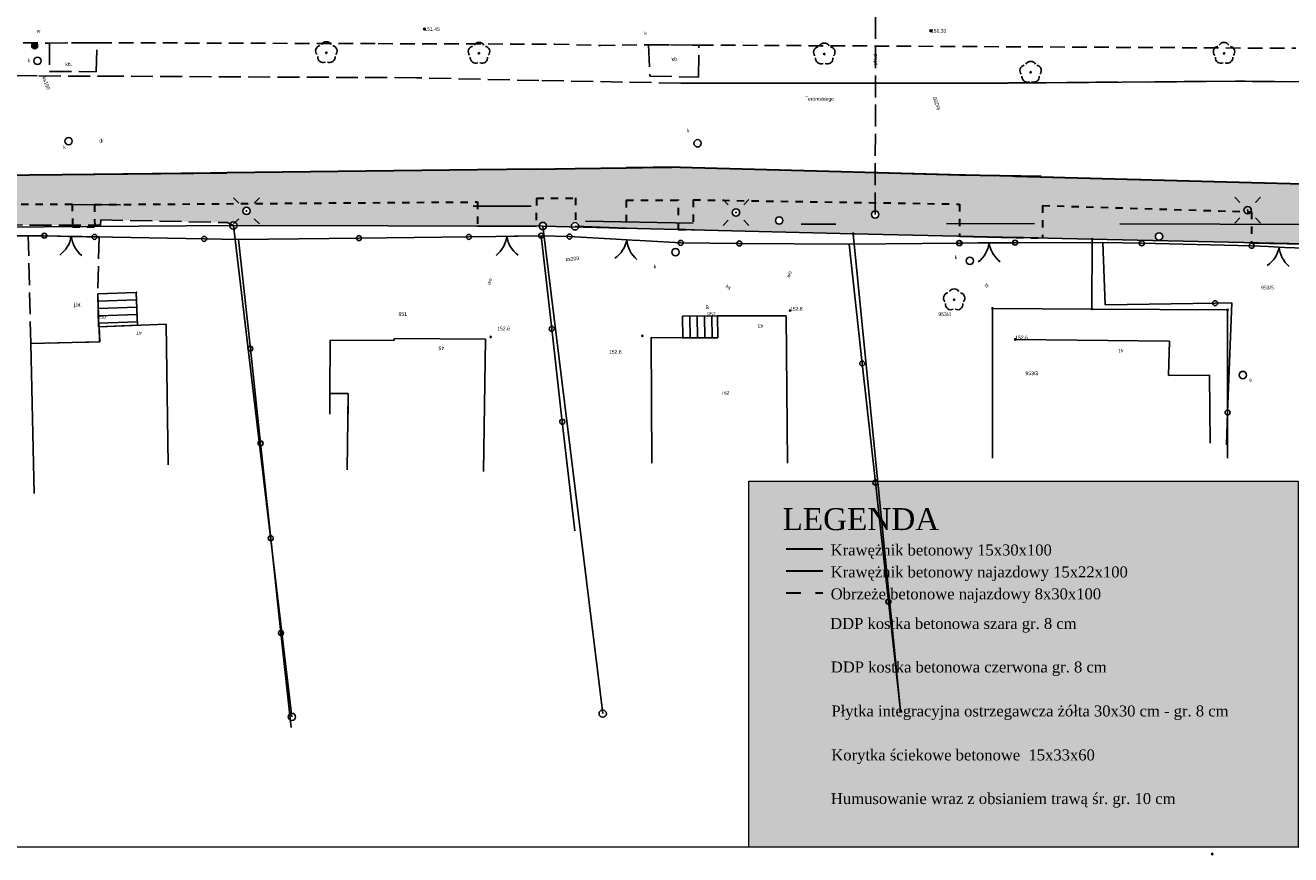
# Model space of a CAD drawing. Extents: x 7583285 to 7585126, y 6019995 to 6020809.
# Tile 21 of 54: x 7583951 to 7584037, y 6020643 to 6020700. Entities that reach past the tile are written whole.
import ezdxf
from ezdxf.enums import TextEntityAlignment as Align

# ---------------------------------------------------------------- set-up
doc = ezdxf.new("R2010")
doc.units = 0
doc.header["$MEASUREMENT"] = 0
for name, pattern in [('1_OTKC', [1.5, 1, -0.5]), ('1_OTKJ', [2, 1.5, -0.5]), ('1_OTKK', [0]), ('1_OTKU', [2, 1.5, -0.5]), ('3', [1, 0.5, -0.5]), ('3_EGBS', [0]), ('3_EGBSG', [0]), ('3_EGBU_A', [0]), ('4_SULO', [0]), ('4_SUPP_P', [2, 1.5, -0.5])]:
    doc.linetypes.add(name, pattern=pattern)
doc.layers.get('0').update_dxf_attribs({"linetype": 'CONTINUOUS', "lineweight": 5})
for name, color, linetype, lineweight in [('0 Krawężnik ', 1, 'CONTINUOUS', 30), ('0 Krawężnik najazdowy', 6, 'CONTINUOUS', 30), ('0 obrzeże', 51, '3', 30), ('Dzialki', 3, 'CONTINUOUS', 25)]:
    doc.layers.add(name, color=color, linetype=linetype, lineweight=lineweight)
for name, color, linetype in [('0 ozn pionowe', 7, 'CONTINUOUS'), ('EADTD_T_0', 216, 'CONTINUOUS'), ('EGBB_E_T_0', 7, 'CONTINUOUS'), ('EGBB_L_0', 36, '3_EGBU_A'), ('EGBE_L_3', 7, '3_EGBS'), ('Numery_dzialek', 7, 'CONTINUOUS'), ('Numery_uzytkow', 3, 'CONTINUOUS'), ('OTK_E_T_0', 7, 'CONTINUOUS'), ('OTK_E_T_3', 7, 'CONTINUOUS'), ('OTK_E_T_8', 7, 'CONTINUOUS'), ('OTK_L_0', 7, '1_OTKJ'), ('OTK_L_1', 7, '1_OTKK'), ('OTK_L_2', 7, '1_OTKC'), ('OTK_L_4', 7, '1_OTKU'), ('OTO_L_0', 7, 'CONTINUOUS'), ('OTO_L_1', 7, 'CONTINUOUS'), ('OTR_T_1', 7, 'CONTINUOUS'), ('OTZ_T_0', 96, 'CONTINUOUS'), ('P_SUTP_E_T_0', 30, 'CONTINUOUS'), ('P_SUTP_L_0', 30, '4_SUPP_P'), ('Punkty', 7, 'CONTINUOUS'), ('SUE_T_3', 7, 'CONTINUOUS'), ('SUGR_T_0', 52, 'CONTINUOUS'), ('SUK_E_T_4', 36, 'CONTINUOUS'), ('SUK_T_3', 36, 'CONTINUOUS'), ('SUKP_E_T_0', 36, 'CONTINUOUS'), ('SUL_L_1', 7, '4_SULO'), ('SUP_E_T_1', 7, 'CONTINUOUS'), ('SUP_T_0', 7, 'CONTINUOUS'), ('SUP_T_2', 7, 'CONTINUOUS'), ('SUP_T_4', 7, 'CONTINUOUS'), ('SUTP_E_T_0', 30, 'CONTINUOUS'), ('SUW_E_T_2', 5, 'CONTINUOUS'), ('SUW_T_5', 5, 'CONTINUOUS'), ('SUWP_E_T_0', 5, 'CONTINUOUS')]:
    doc.layers.add(name, color=color, linetype=linetype)

# ---------------------------------------------------------------- blocks, each defined once
blk = doc.blocks.new('GRT')
at = {"linetype": 'Continuous'}
blk.add_circle((0, 0), 0.25, dxfattribs=at)
blk = doc.blocks.new('GRO')
at = {"linetype": 'Continuous'}
blk.add_circle((0, 0), 0.045, dxfattribs=at)
blk = doc.blocks.new('1_OTRN')
at = {"linetype": 'Continuous'}
blk.add_circle((0, 0), 0.045, dxfattribs=at)
blk = doc.blocks.new('1_OTZL')
at = {"linetype": 'Continuous'}
blk.add_circle((0, 0), 0.045, dxfattribs=at)
for centre, start, end in [((-0.357, 0.116), 102.14447, 221.86002), ((0, 0.375), 30.14012, 149.85988), ((0.357, 0.116), 318.13998, 77.85553), ((-0.22, -0.303), 174.14818, 293.85423), ((0.22, -0.303), 246.14577, 5.85182)]:
    blk.add_arc(centre, 0.375, start, end, dxfattribs=at)
blk = doc.blocks.new('4_SUEO_W')
at = {"linetype": 'Continuous'}
for p, q in [((-0.5303, 0.5303), (-0.8839, 0.8839)), ((0.5303, 0.5303), (0.8839, 0.8839)), ((-0.5303, -0.5303), (-0.8839, -0.8839)), ((0.5303, -0.5303), (0.8839, -0.8839))]:
    blk.add_line(p, q, dxfattribs=at)
blk.add_circle((0, 0), 0.025, dxfattribs=at)
blk = doc.blocks.new('4_SUPP')
at = {"linetype": 'Continuous'}
blk.add_circle((0, 0), 0.25, dxfattribs=at)
blk = doc.blocks.new('4_SUPS')
at = {"linetype": 'Continuous'}
blk.add_circle((0, 0), 0.0625, dxfattribs=at)
blk = doc.blocks.new('4_SUKS')
at = {"linetype": 'Continuous'}
blk.add_circle((0, 0), 0.25, dxfattribs=at)
blk = doc.blocks.new('4_SUPK')
at = {"linetype": 'Continuous'}
blk.add_circle((0, 0), 0.25, dxfattribs=at)
blk = doc.blocks.new('4_SUPW')
at = {"linetype": 'Continuous'}
blk.add_circle((0, 0), 0.25, dxfattribs=at)
blk = doc.blocks.new('4_SUWW')
at = {"linetype": 'Continuous'}
for radius in [0.2, 0.175, 0.15, 0.125, 0.1, 0.075, 0.05, 0.025, 0.00715]:
    blk.add_circle((0, 0), radius, dxfattribs=at)

msp = doc.modelspace()

# ---------------------------------------------------------------- hatches: boundary and pattern name
at = {"lineweight": 30}
h = msp.add_hatch(color=256, dxfattribs=at)
h.dxf.hatch_style = 1
h.set_gradient(color1=(173, 173, 173), color2=(143, 143, 143), one_color=1, tint=0.47)
h.paths.add_polyline_path([(7584184.03, 6020688.51), (7584184.031, 6020686.51), (7584178.714, 6020686.51), (7584176.46, 6020686.51), (7584176.474, 6020685.823), (7584174.546, 6020685.784), (7584174.496, 6020686.51), (7584163.62, 6020686.51), (7584163.65, 6020685.562), (7584159.577, 6020685.433), (7584159.577, 6020686.573), (7584139.588, 6020686.604), (7584132.31, 6020686.604), (7584132.301, 6020685.049), (7584129.979, 6020685.03), (7584129.983, 6020686.611), (7584116.751, 6020686.67), (7584110.397, 6020686.67), (7584107.426, 6020686.51), (7584096, 6020686.51), (7584096.066, 6020684.156), (7584095.028, 6020684.155), (7584094.91, 6020686.47), (7584090.79, 6020686.45), (7584087.38, 6020686.5), (7584076.799, 6020686.5), (7584072.031, 6020686.5), (7584063.27, 6020686.437), (7584063.279, 6020684.188), (7584062.17, 6020684.22), (7584062.172, 6020686.49), (7584049.78, 6020686.5), (7584046.255, 6020686.78), (7584038.409, 6020686.989), (7584034.778, 6020687.086), (7584020.493, 6020687.518), (7584014.844, 6020687.619), (7583996.64, 6020687.906), (7583996.64, 6020685.863), (7583995.64, 6020685.863), (7583995.64, 6020687.886), (7583992.069, 6020687.886), (7583988.622, 6020688.013), (7583985.939, 6020688.013), (7583981.93, 6020687.765), (7583955.77, 6020687.575), (7583955.77, 6020686.07), (7583954.26, 6020686.07), (7583954.249, 6020687.588), (7583940.36, 6020687.47), (7583932.205, 6020686.457), (7583932.202, 6020687.581), (7583908.883, 6020687.917), (7583895.47, 6020688.454), (7583879.431, 6020690.274), (7583871.509, 6020690.557), (7583850.73, 6020691.44), (7583837.31, 6020690.63), (7583824.719, 6020690.63), (7583820.29, 6020690.88), (7583816.81, 6020690.8), (7583808.51, 6020691.09), (7583808.51, 6020688.714), (7583807.301, 6020688.755), (7583807.38, 6020691.12), (7583804.4, 6020691.19), (7583800.384, 6020691.296), (7583800.32, 6020688.87), (7583766.736, 6020690.08), (7583766.953, 6020690.832), (7583767.612, 6020692.057), (7583774.909, 6020692.004), (7583775.984, 6020691.939), (7583779.62, 6020692.04), (7583783.71, 6020692.04), (7583795.5, 6020691.91), (7583800.64, 6020693.44), (7583804.51, 6020693.25), (7583816.78, 6020692.99), (7583820.29, 6020692.88), (7583823.06, 6020692.75), (7583831.23, 6020692.43), (7583837.31, 6020692.745), (7583850.73, 6020693.44), (7583875.346, 6020692.44), (7583879.431, 6020692.274), (7583880.102, 6020692.247), (7583895.705, 6020690.525), (7583905.884, 6020690.209), (7583908.883, 6020690.117), (7583932.826, 6020689.714), (7583948.721, 6020689.587), (7583981.93, 6020689.965), (7583985.902, 6020690.012), (7583988.58, 6020690.044), (7583992.069, 6020690.086), (7583997.407, 6020690.086), (7584009.084, 6020689.773), (7584020.422, 6020689.518), (7584034.778, 6020689.086), (7584046.21, 6020688.78), (7584060.778, 6020688.677), (7584073.362, 6020688.67), (7584090.798, 6020688.67), (7584110.425, 6020688.67), (7584138.543, 6020688.573), (7584165.71, 6020688.573)])
h.paths.add_polyline_path([(7583755.187, 6020695.111), (7583754.885, 6020693.143), (7583760.83, 6020692.23), (7583761.245, 6020690.946), (7583761.322, 6020690.248), (7583751.485, 6020690.549), (7583751.578, 6020693.341), (7583746.91, 6020693.53), (7583726.307, 6020694.557), (7583707.51, 6020695.44), (7583709.508, 6020697.365), (7583734.856, 6020696.127)])
h.paths.add_polyline_path([(7583702.142, 6020697.67), (7583703.303, 6020695.65), (7583688.945, 6020695.982), (7583668.249, 6020696.589), (7583670.04, 6020698.557)])
h = msp.add_hatch(color=256, dxfattribs=at)
h.dxf.hatch_style = 1
h.set_gradient(color1=(204, 102, 102), color2=(155, 77, 77), one_color=1, tint=0.47)
h.paths.add_polyline_path([(7583932.205, 6020686.457), (7583933.155, 6020686.575), (7583940.36, 6020687.47), (7583948.78, 6020687.588), (7583948.78, 6020686.192), (7583944.684, 6020686.204, 0.316208), (7583944.397, 6020686.205, 0.245047), (7583944.29, 6020685.999), (7583944.54, 6020686), (7583944.567, 6020685.751, -0.445489), (7583944.29, 6020686, -0.245047), (7583944.397, 6020686.205), (7583944.684, 6020686.204, -0.241556), (7583944.79, 6020686.002), (7583944.54, 6020686), (7583944.29, 6020685.999), (7583938.402, 6020685.985), (7583936.905, 6020685.981), (7583932.206, 6020685.97)])
edge = h.paths.add_edge_path(flags=16)
edge.add_arc((7583939.95, 6020686.79), 0.25, 0, 360)
h.paths.add_polyline_path([(7583938.42, 6020686.33), (7583938.43, 6020686.08), (7583938.83, 6020686.09), (7583938.78, 6020686.34)], flags=16)
h.paths.add_polyline_path([(7583871.509, 6020687.102), (7583871.509, 6020690.557), (7583879.431, 6020690.274), (7583879.43, 6020688.442), (7583879.43, 6020687.813, 1.388816), (7583879.21, 6020687.393), (7583879.15, 6020687.02), (7583879.227, 6020686.965, 0.018364), (7583879.216, 6020686.95, 0.553627), (7583878.952, 6020686.836), (7583875.33, 6020686.954, 0.008194), (7583875.33, 6020686.96, 0.980786), (7583874.99, 6020686.967)])
h.paths.add_polyline_path([(7583828.934, 6020688.432), (7583829.063, 6020690.181, 0.596639), (7583829.45, 6020690.39, 0.331507), (7583829.272, 6020690.63), (7583837.31, 6020690.63), (7583837.319, 6020689.479), (7583837.33, 6020688.165), (7583832.098, 6020688.28), (7583830.028, 6020688.31), (7583830.056, 6020689.825), (7583829.751, 6020689.839), (7583830.029, 6020689.561), (7583829.923, 6020688.541, 0.297048), (7583829.77, 6020688.315), (7583829.181, 6020688.326, 0.270385), (7583829.213, 6020688.38, 0.414214), (7583829.15, 6020688.442, 0.346426), (7583829.089, 6020688.395), (7583828.934, 6020688.432)])
h.paths.add_polyline_path([(7583829.447, 6020688.812), (7583829.477, 6020689.353), (7583829.103, 6020689.374), (7583829.072, 6020688.833)])
h.paths.add_polyline_path([(7583824.627, 6020688.41), (7583824.747, 6020690.532, 0.102191), (7583824.924, 6020690.63), (7583829.128, 6020690.63, 0.637532), (7583829.063, 6020690.181), (7583828.934, 6020688.432), (7583828.926, 6020688.33)])
h.paths.add_polyline_path([(7583826.405, 6020690.817), (7583826.397, 6020690.317), (7583827.355, 6020690.303), (7583827.363, 6020690.803)])
h.paths.add_polyline_path([(7583827.343, 6020689.652), (7583827.343, 6020689.277), (7583828.343, 6020689.277), (7583828.343, 6020689.652)], flags=16)
h.paths.add_polyline_path([(7583985.936, 6020686.121), (7583985.939, 6020688.013), (7583981.93, 6020687.765), (7583981.93, 6020687.479), (7583981.93, 6020686.126), (7583985.936, 6020686.121)])
h.paths.add_polyline_path([(7583988.622, 6020686.346), (7583988.622, 6020688.013), (7583992.069, 6020687.886), (7583992.069, 6020686.407), (7583992.069, 6020685.978), (7583988.83, 6020686.091, 0.008754), (7583988.83, 6020686.1, 0.36546)])
h.paths.add_polyline_path([(7583816.753, 6020689.848), (7583820.29, 6020689.651), (7583820.29, 6020690.66), (7583820.29, 6020690.877), (7583816.81, 6020690.8)])
h.paths.add_polyline_path([(7583816.684, 6020688.706), (7583816.753, 6020689.848), (7583820.29, 6020689.651), (7583820.31, 6020688.49), (7583818.27, 6020688.676), (7583818.059, 6020688.68)])
h.paths.add_polyline_path([(7583908.873, 6020686.212), (7583908.883, 6020687.917), (7583905.884, 6020688.009), (7583905.884, 6020686.274)])
h.paths.add_polyline_path([(7583945.98, 6020686.444), (7583945.985, 6020685.944), (7583947.36, 6020685.956), (7583947.355, 6020686.456)])
h.paths.add_polyline_path([(7583871.193, 6020690.785), (7583871.173, 6020690.411), (7583872.587, 6020690.335), (7583872.607, 6020690.709)])
h.paths.add_polyline_path([(7583817.999, 6020688.938), (7583817.986, 6020688.438), (7583819.361, 6020688.402), (7583819.374, 6020688.902)])
h = msp.add_hatch(color=256, dxfattribs=at)
h.dxf.hatch_style = 1
h.set_gradient(color1=(191, 255, 127), color2=(191, 255, 127), one_color=1, tint=0.47)
h.paths.add_polyline_path([(7583908.883, 6020686.212), (7583908.883, 6020686.7), (7583908.883, 6020687.917), (7583932.202, 6020687.581, 0.507383), (7583932.203, 6020687.178), (7583932.205, 6020686.457), (7583932.206, 6020685.97), (7583924.49, 6020685.951, 0.990424), (7583923.99, 6020685.954), (7583910.19, 6020686.186, 0.004195), (7583910.19, 6020686.19, 0.98973), (7583909.69, 6020686.195)])
h.paths.add_polyline_path([(7583918.972, 6020686.731), (7583918.966, 6020686.357), (7583919.508, 6020686.349), (7583919.514, 6020686.723)], flags=24)
h.paths.add_polyline_path([(7583996.64, 6020685.863), (7583996.64, 6020686.32), (7583996.64, 6020687.906), (7583998.737, 6020687.873), (7584000.377, 6020687.847), (7584009.081, 6020687.71), (7584009.08, 6020687.16, 2.416663), (7584009.33, 6020686.91, 0.413794), (7584009.08, 6020687.16), (7584009.081, 6020687.71), (7584014.844, 6020687.619), (7584014.844, 6020686.266), (7584014.844, 6020685.425), (7584007.625, 6020685.589, 0.005667), (7584007.625, 6020685.59, 0.98758), (7584007.535, 6020685.591)])
h.paths.add_polyline_path([(7583999.82, 6020687.04, 1), (7583999.32, 6020687.04, 1)], flags=16)
h.paths.add_polyline_path([(7583999.595, 6020687.04, 1), (7583999.545, 6020687.04, 1)], flags=0)
h.paths.add_polyline_path([(7584002.77, 6020686.5, 1), (7584002.27, 6020686.5, 1)], flags=16)
h.paths.add_polyline_path([(7583955.78, 6020686.171), (7583955.77, 6020687.58), (7583981.93, 6020687.765), (7583981.93, 6020687.479), (7583981.93, 6020686.126), (7583965.5, 6020686.15, 0.000355), (7583965.5, 6020686.15, 0.274648), (7583965.37, 6020686.37, 0.432874), (7583965.023, 6020686.255), (7583964.82, 6020686.35), (7583956.21, 6020686.54), (7583956.17, 6020686.17)])
h.paths.add_polyline_path([(7583966.4, 6020687.15, 1), (7583965.9, 6020687.15, 1)], flags=16)
h.paths.add_polyline_path([(7583966.175, 6020687.15, 1), (7583966.125, 6020687.15, 1)], flags=0)
h.paths.add_polyline_path([(7583954.26, 6020686.176), (7583954.249, 6020687.588), (7583948.78, 6020687.588), (7583948.78, 6020686.192)])
h.paths.add_polyline_path([(7583995.64, 6020686.339), (7583995.64, 6020687.886), (7583992.069, 6020687.886), (7583992.069, 6020686.407)])
h.paths.add_polyline_path([(7583985.936, 6020686.121), (7583985.939, 6020688.013), (7583988.622, 6020688.013), (7583988.622, 6020686.346, 0.500282), (7583988.332, 6020686.071), (7583986.63, 6020686.114, 0.006249), (7583986.63, 6020686.12, 0.99929), (7583986.13, 6020686.12)])
h.paths.add_polyline_path([(7583995.64, 6020685.889), (7583995.64, 6020686.339), (7583992.069, 6020686.407), (7583992.069, 6020685.978)])
h = msp.add_hatch(color=256, dxfattribs=at)
h.dxf.hatch_style = 1
h.set_gradient(color1=(204, 102, 102), color2=(155, 77, 77), one_color=1, tint=0.47)
h.paths.add_polyline_path([(7584020.493, 6020685.297), (7584020.493, 6020687.518), (7584014.844, 6020687.619), (7584014.844, 6020686.266), (7584014.844, 6020685.425), (7584020.493, 6020685.297)])
h.paths.add_polyline_path([(7584116.741, 6020685.08), (7584116.751, 6020686.636), (7584121.73, 6020686.636), (7584121.735, 6020686.636), (7584121.732, 6020685.696), (7584121.66, 6020685.69), (7584121.68, 6020685.44), (7584121.731, 6020685.444), (7584121.731, 6020685.36, 0.426604), (7584121.48, 6020685.1), (7584116.91, 6020684.921, 0.39294)])
h.paths.add_polyline_path([(7584071.956, 6020684.93), (7584076.881, 6020684.945), (7584076.802, 6020686.445), (7584072.03, 6020686.47), (7584071.954, 6020684.93)])
h.paths.add_polyline_path([(7584090.784, 6020684.945), (7584090.79, 6020686.45), (7584087.379, 6020686.45), (7584087.346, 6020685.125), (7584090.784, 6020684.945)])
h.paths.add_polyline_path([(7584046.215, 6020685.328), (7584046.255, 6020686.78), (7584049.735, 6020686.504, 0.428975), (7584049.779, 6020686.455), (7584049.744, 6020685.264)])
h.paths.add_polyline_path([(7584071.909, 6020683.936), (7584071.956, 6020684.93), (7584076.881, 6020684.945), (7584076.942, 6020683.79), (7584071.909, 6020683.936)])
h.paths.add_polyline_path([(7584139.569, 6020685.658), (7584139.588, 6020686.632), (7584142.519, 6020686.573), (7584142.503, 6020685.24, 0.416048), (7584142.25, 6020684.991), (7584139.697, 6020685.006, 0.253701), (7584139.558, 6020685.09), (7584139.569, 6020685.658)])
h.paths.add_polyline_path([(7584107.428, 6020684.55), (7584107.426, 6020685.981), (7584110.379, 6020686.173), (7584110.324, 6020684.664), (7584109.42, 6020684.628, 0.99109), (7584109.08, 6020684.615), (7584107.428, 6020684.55)])
h.paths.add_polyline_path([(7584038.409, 6020684.901), (7584038.409, 6020686.226), (7584034.778, 6020686.239), (7584034.778, 6020684.981)])
h.paths.add_polyline_path([(7584087.317, 6020683.907), (7584087.346, 6020685.125), (7584090.784, 6020684.945), (7584090.781, 6020684.033), (7584087.317, 6020683.907)])
h.paths.add_polyline_path([(7584099.866, 6020685.225), (7584099.88, 6020686.5), (7584096.95, 6020686.48), (7584097.005, 6020685.129), (7584099.866, 6020685.225)])
h.paths.add_polyline_path([(7584038.409, 6020686.226), (7584038.409, 6020686.989), (7584034.778, 6020687.086), (7584034.778, 6020686.239)])
h.paths.add_polyline_path([(7584097.043, 6020684.184), (7584097.005, 6020685.129), (7584099.866, 6020685.225), (7584099.856, 6020684.337, 0.2051), (7584099.746, 6020684.261, 0), (7584099.746, 6020684.261)])
h.paths.add_polyline_path([(7584184.031, 6020686.51), (7584184.03, 6020686.51), (7584178.714, 6020686.51), (7584178.714, 6020685.978), (7584184.044, 6020685.978)])
h.paths.add_polyline_path([(7584046.197, 6020684.685), (7584046.215, 6020685.328), (7584049.744, 6020685.264), (7584049.725, 6020684.617), (7584046.622, 6020684.673)])
h.paths.add_polyline_path([(7584110.379, 6020686.173), (7584110.397, 6020686.67), (7584107.426, 6020686.51), (7584107.426, 6020685.981)])
h.paths.add_polyline_path([(7584159.576, 6020685.452), (7584159.541, 6020686.573), (7584163.62, 6020686.51), (7584163.634, 6020685.802, 0.501243), (7584163.32, 6020685.553), (7584160.16, 6020685.468, 0.338777), (7584159.953, 6020685.462), (7584159.576, 6020685.452)])
h = msp.add_hatch(color=256, dxfattribs=at)
h.dxf.hatch_style = 1
h.set_gradient(color1=(191, 255, 127), color2=(191, 255, 127), one_color=1, tint=0.47)
h.paths.add_polyline_path([(7584020.493, 6020685.297), (7584020.493, 6020687.518), (7584034.28, 6020687.101, 0.636003), (7584034.733, 6020687.087), (7584034.778, 6020687.086), (7584034.778, 6020686.239), (7584034.778, 6020684.981), (7584023.945, 6020685.22, 0.98873), (7584023.855, 6020685.221)])
h.paths.add_polyline_path([(7584028.71, 6020685.4, 1), (7584028.21, 6020685.4, 1)], flags=16)
h = msp.add_hatch(color=256, dxfattribs=at)
h.dxf.hatch_style = 1
h.set_gradient(color1=(173, 173, 173), color2=(143, 143, 143), one_color=1, tint=0.47)
h.paths.add_polyline_path([(7584003.003, 6020658.061), (7584003.003, 6020659.561), (7584005.503, 6020659.561), (7584005.503, 6020658.061)])
h = msp.add_hatch(color=256, dxfattribs=at)
h.dxf.hatch_style = 1
h.set_gradient(color1=(204, 102, 102), color2=(155, 77, 77), one_color=1, tint=0.47)
h.paths.add_polyline_path([(7584003.007, 6020655.086), (7584003.007, 6020656.586), (7584005.507, 6020656.586), (7584005.507, 6020655.086)])
h = msp.add_hatch(color=256, dxfattribs=at)
h.dxf.hatch_style = 1
h.set_gradient(color1=(255, 255, 127), color2=(239, 239, 119), one_color=1, tint=0.47)
h.paths.add_polyline_path([(7584003.023, 6020652.087), (7584003.023, 6020653.587), (7584005.523, 6020653.587), (7584005.523, 6020652.087)])
h = msp.add_hatch(color=256, dxfattribs=at)
h.dxf.hatch_style = 1
h.set_gradient(color1=(255, 191, 127), color2=(239, 179, 119), one_color=1, tint=0.47)
h.paths.add_polyline_path([(7584003.023, 6020650.587), (7584003.023, 6020649.087), (7584005.523, 6020649.087), (7584005.523, 6020650.587)])
h = msp.add_hatch(color=256, dxfattribs=at)
h.dxf.hatch_style = 1
h.set_gradient(color1=(191, 255, 127), color2=(179, 239, 119), one_color=1, tint=0.47)
h.paths.add_polyline_path([(7584003.023, 6020647.587), (7584003.023, 6020646.087), (7584005.523, 6020646.087), (7584005.523, 6020647.587)])
at = {"layer": '0 ozn pionowe', "true_color": 0xffffff}
h = msp.add_hatch(color=7, dxfattribs=at)
h.dxf.hatch_style = 1
h.paths.add_polyline_path([(7584000.457, 6020668.695), (7584037.957, 6020668.695), (7584037.957, 6020643.695), (7584000.457, 6020643.695)])

# ---------------------------------------------------------------- linework, layer by layer
at = {"lineweight": 9}
for points in [[(7584089.239, 6020643.695), (7583879.239, 6020643.695), (7583879.239, 6020792.195), (7584089.239, 6020792.195), (7584089.239, 6020643.695)], [(7584000.457, 6020668.695), (7584037.957, 6020668.695), (7584037.957, 6020643.695), (7584000.457, 6020643.695), (7584000.457, 6020668.695)]]:
    msp.add_lwpolyline(points, dxfattribs=at)
at = {"layer": '0 Krawężnik ', "lineweight": 30}
for p, q in [((7583981.93, 6020689.965), (7583964.798, 6020689.76)), ((7583985.902, 6020690.012), (7583988.58, 6020690.044)), ((7583995.76, 6020690.13), (7583992.069, 6020690.086)), ((7583995.76, 6020690.13), (7584006.757, 6020689.836)), ((7583948.721, 6020689.587), (7583964.798, 6020689.76)), ((7584006.757, 6020689.836), (7584014.844, 6020689.619)), ((7584018.63, 6020689.518), (7584034.778, 6020689.086)), ((7584003.003, 6020664.061), (7584005.503, 6020664.061))]:
    msp.add_line(p, q, dxfattribs=at)
at = {"layer": '0 Krawężnik najazdowy', "lineweight": 30}
for p, q in [((7583985.93, 6020690.013), (7583981.93, 6020689.965)), ((7583988.58, 6020690.044), (7583992.069, 6020690.086)), ((7584014.844, 6020689.619), (7584020.422, 6020689.518)), ((7584034.778, 6020689.086), (7584038.3, 6020688.992)), ((7583981.93, 6020686.126), (7583985.936, 6020686.121)), ((7583988.58, 6020686.1), (7583992.069, 6020685.978)), ((7584014.844, 6020685.425), (7584018.63, 6020685.339)), ((7584034.778, 6020684.981), (7584038.409, 6020684.901)), ((7584003.003, 6020662.561), (7584005.503, 6020662.561))]:
    msp.add_line(p, q, dxfattribs=at)
at = {"layer": '0 obrzeże', "lineweight": 30}
for p, q in [((7583954.249, 6020687.588), (7583948.78, 6020687.588)), ((7583954.249, 6020687.626), (7583954.26, 6020686.056)), ((7583955.77, 6020687.58), (7583981.93, 6020687.765)), ((7583955.77, 6020687.58), (7583955.781, 6020686.081)), ((7583981.93, 6020687.765), (7583981.93, 6020686.126)), ((7583985.939, 6020688.013), (7583985.936, 6020686.121)), ((7583985.939, 6020688.013), (7583988.622, 6020688.013)), ((7583988.622, 6020688.045), (7583988.622, 6020686.064)), ((7583992.069, 6020687.886), (7583995.64, 6020687.886)), ((7583992.069, 6020687.886), (7583992.069, 6020685.978)), ((7583995.64, 6020685.863), (7583995.64, 6020687.922)), ((7583996.64, 6020687.906), (7584014.844, 6020687.619)), ((7583996.64, 6020687.906), (7583996.64, 6020685.863)), ((7584014.844, 6020687.619), (7584014.844, 6020685.425)), ((7584020.493, 6020687.518), (7584034.778, 6020687.086)), ((7584020.493, 6020687.518), (7584020.493, 6020685.297)), ((7584034.778, 6020687.086), (7584034.778, 6020684.981)), ((7583954.26, 6020686.07), (7583955.781, 6020686.07)), ((7583995.64, 6020685.889), (7583996.64, 6020685.863)), ((7584018.709, 6020685.338), (7584020.492, 6020685.297))]:
    msp.add_line(p, q, dxfattribs=at)
at = {"layer": '0 obrzeże', "lineweight": 30, "ltscale": 2}
msp.add_line((7584003.003, 6020661.061), (7584005.503, 6020661.061), dxfattribs=at)
at = {"layer": 'Dzialki'}
for p, q in [((7583944.54, 6020686), (7583965.25, 6020686.15)), ((7583965.25, 6020686.15), (7583969.25, 6020652.59)), ((7583965.25, 6020686.15), (7583986.38, 6020686.12)), ((7583986.38, 6020686.12), (7584007.58, 6020685.59)), ((7583990.47, 6020652.81), (7583986.38, 6020686.12)), ((7584007.58, 6020685.59), (7584010.8, 6020653)), ((7584007.58, 6020685.59), (7584023.9, 6020685.22)), ((7584023.87, 6020680.45), (7584023.9, 6020685.22)), ((7584023.9, 6020685.22), (7584039.84, 6020684.87)), ((7584023.87, 6020680.45), (7584017.09, 6020680.49)), ((7584017.09, 6020680.49), (7584017.09, 6020670.269)), ((7584033.14, 6020680.39), (7584023.87, 6020680.45)), ((7584033.14, 6020670.269), (7584033.14, 6020680.39))]:
    msp.add_line(p, q, dxfattribs=at)
at = {"layer": 'EGBB_L_0', "linetype": '3_EGBU_A'}
for p, q in [((7584003, 6020679.98), (7583998.32, 6020679.99)), ((7583998.32, 6020679.99), (7583998.34, 6020678.49)), ((7584003.08, 6020669.93), (7584003, 6020679.98)), ((7583960.65, 6020679.41), (7583956.08, 6020679.24)), ((7583956.08, 6020679.24), (7583956.11, 6020678.2)), ((7583960.79, 6020669.81), (7583960.65, 6020679.41)), ((7583956.11, 6020678.2), (7583951.42, 6020678.09)), ((7583951.42, 6020678.09), (7583951.64, 6020667.85)), ((7583971.84, 6020674.67), (7583971.85, 6020678.32)), ((7583971.85, 6020678.32), (7583976.21, 6020678.3)), ((7583976.21, 6020678.3), (7583976.26, 6020678.43)), ((7583976.26, 6020678.43), (7583982.46, 6020678.4)), ((7583982.46, 6020678.4), (7583982.33, 6020669.34)), ((7583998.34, 6020678.49), (7583993.77, 6020678.5)), ((7583993.77, 6020678.5), (7583993.82, 6020669.91)), ((7584018.64, 6020678.37), (7584029.17, 6020678.26)), ((7584029.17, 6020678.26), (7584029.1, 6020675.91)), ((7584029.1, 6020675.91), (7584031.9, 6020675.94)), ((7584031.9, 6020675.94), (7584031.94, 6020671.29)), ((7583973.09, 6020674.67), (7583971.84, 6020674.67)), ((7583973.01, 6020669.47), (7583973.09, 6020674.67))]:
    msp.add_line(p, q, dxfattribs=at)
at = {"layer": 'EGBE_L_3', "linetype": '3_EGBS'}
for p, q in [((7583958.62, 6020681.58), (7583955.99, 6020681.48)), ((7583955.99, 6020681.48), (7583956.05, 6020679.24)), ((7583958.64, 6020681.08), (7583956.01, 6020680.98)), ((7583958.66, 6020680.58), (7583956.02, 6020680.48)), ((7583958.68, 6020680.08), (7583956.03, 6020679.98)), ((7583958.7, 6020679.58), (7583956.04, 6020679.48)), ((7583995.92, 6020679.95), (7583995.94, 6020678.45)), ((7583995.92, 6020679.95), (7583995.94, 6020678.45)), ((7583996.42, 6020679.96), (7583996.44, 6020678.46)), ((7583996.92, 6020679.97), (7583996.94, 6020678.47)), ((7583997.42, 6020679.97), (7583997.44, 6020678.47)), ((7583997.92, 6020679.98), (7583997.94, 6020678.48)), ((7583998.34, 6020678.49), (7583998.32, 6020679.99)), ((7583956.05, 6020679.24), (7583958.7, 6020679.34)), ((7583995.94, 6020678.45), (7583998.34, 6020678.49)), ((7583971.83, 6020674.67), (7583971.83, 6020673.27)), ((7583973.09, 6020674.67), (7583971.83, 6020674.67)), ((7583973.08, 6020673.27), (7583973.09, 6020674.67))]:
    msp.add_line(p, q, dxfattribs=at)
at = {"layer": 'EGBE_L_3', "linetype": '3_EGBSG'}
for p, q in [((7583958.7, 6020679.34), (7583958.62, 6020681.58)), ((7583998.32, 6020679.99), (7583995.92, 6020679.95))]:
    msp.add_line(p, q, dxfattribs=at)
at = {"layer": 'EGBE_L_3', "linetype": '3_EGBS'}
msp.add_point((7583958.62, 6020681.58), dxfattribs=at)
at = {"layer": 'OTK_L_0', "linetype": '1_OTKJ'}
for p, q in [((7583951.86, 6020696.37), (7583949.81, 6020696.41)), ((7583957.47, 6020696.35), (7583951.86, 6020696.37)), ((7583977.76, 6020696.25), (7583957.47, 6020696.35)), ((7583986.12, 6020696.06), (7583977.76, 6020696.25)), ((7583995.81, 6020695.88), (7583986.12, 6020696.06)), ((7584033.67, 6020696.01), (7584018.13, 6020695.89)), ((7584038.34, 6020695.98), (7584033.67, 6020696.01)), ((7583998.35, 6020695.88), (7583995.81, 6020695.88)), ((7584012.59, 6020695.89), (7583998.35, 6020695.88)), ((7584017.87, 6020695.89), (7584012.59, 6020695.89)), ((7584018.13, 6020695.89), (7584017.87, 6020695.89)), ((7583949.7, 6020689.58), (7583995.76, 6020690.13)), ((7583995.76, 6020690.13), (7584049.57, 6020688.69)), ((7583951.24, 6020685.45), (7583956.08, 6020685.37)), ((7583951.42, 6020678.09), (7583951.24, 6020685.45)), ((7583956.08, 6020685.37), (7583955.99, 6020681.48)), ((7583955.99, 6020681.48), (7583956.08, 6020679.24)), ((7583956.08, 6020679.24), (7583956.12, 6020678.2)), ((7583956.12, 6020678.2), (7583951.42, 6020678.09))]:
    msp.add_line(p, q, dxfattribs=at)
at = {"layer": 'OTK_L_1', "linetype": '1_OTKK'}
for p, q in [((7584018.13, 6020695.89), (7584033.67, 6020696.01)), ((7584033.67, 6020696.01), (7584038.34, 6020695.98)), ((7583995.81, 6020695.88), (7583998.35, 6020695.88)), ((7583998.35, 6020695.88), (7584012.59, 6020695.89)), ((7584012.59, 6020695.89), (7584017.87, 6020695.89)), ((7584017.87, 6020695.89), (7584018.13, 6020695.89)), ((7584049.57, 6020688.69), (7583995.76, 6020690.13))]:
    msp.add_line(p, q, dxfattribs=at)
at = {"layer": 'OTK_L_2', "linetype": '1_OTKC'}
for p, q in [((7583947.9, 6020698.66), (7583952.7, 6020698.62)), ((7583952.7, 6020698.62), (7583955.94, 6020698.64)), ((7583955.94, 6020698.64), (7583975.14, 6020698.58)), ((7583975.14, 6020698.58), (7583987.19, 6020698.54)), ((7583987.19, 6020698.54), (7583990.31, 6020698.46)), ((7583990.31, 6020698.46), (7583993.6, 6020698.5)), ((7583993.6, 6020698.5), (7583997.03, 6020698.48)), ((7583997.03, 6020698.48), (7584037.8, 6020698.26))]:
    msp.add_line(p, q, dxfattribs=at)
at = {"layer": 'OTK_L_4', "linetype": '1_OTKU'}
for p, q in [((7583955.94, 6020698.64), (7583952.7, 6020698.62)), ((7583952.7, 6020698.62), (7583952.7, 6020696.68)), ((7583955.89, 6020696.66), (7583955.94, 6020698.64)), ((7583993.6, 6020698.5), (7583993.69, 6020696.35)), ((7583997.03, 6020698.48), (7583993.6, 6020698.5)), ((7583997.02, 6020696.29), (7583997.03, 6020698.48)), ((7583952.7, 6020696.68), (7583955.89, 6020696.66)), ((7583993.69, 6020696.35), (7583997.02, 6020696.29))]:
    msp.add_line(p, q, dxfattribs=at)
at = {"layer": 'OTO_L_0'}
for p, q in [((7583948.72, 6020685.46), (7583952.34, 6020685.46)), ((7583955.77, 6020685.38), (7583963.26, 6020685.24)), ((7583963.26, 6020685.24), (7583965.61, 6020685.2)), ((7583973.83, 6020685.29), (7583965.61, 6020685.2)), ((7583965.61, 6020685.2), (7583966.41, 6020677.74)), ((7583981.33, 6020685.38), (7583973.83, 6020685.29)), ((7583986.27, 6020685.46), (7583988.2, 6020685.4)), ((7583986.99, 6020679.1), (7583986.27, 6020685.46)), ((7583999.8, 6020684.93), (7583995.8, 6020684.97)), ((7584007.3, 6020684.87), (7583999.8, 6020684.93)), ((7584007.3, 6020684.87), (7584014.8, 6020684.95)), ((7584008.19, 6020676.73), (7584007.3, 6020684.87)), ((7584014.8, 6020684.95), (7584014.84, 6020684.95)), ((7584018.63, 6020684.98), (7584024.63, 6020684.99)), ((7584024.63, 6020684.99), (7584024.79, 6020680.73)), ((7584027.28, 6020684.94), (7584024.63, 6020684.99)), ((7584034.78, 6020684.77), (7584027.28, 6020684.94)), ((7584024.79, 6020680.73), (7584032.29, 6020680.85)), ((7584032.29, 6020680.85), (7584033.44, 6020680.87)), ((7584033.44, 6020680.87), (7584033.14, 6020673.38)), ((7583987.71, 6020672.75), (7583986.99, 6020679.1)), ((7583966.41, 6020677.74), (7583967.11, 6020671.27)), ((7584009.09, 6020668.59), (7584008.19, 6020676.73)), ((7583988.56, 6020665.3), (7583987.71, 6020672.75)), ((7584033.14, 6020673.38), (7584033.06, 6020671.17)), ((7583967.11, 6020671.27), (7583967.8, 6020664.79)), ((7584009.98, 6020660.46), (7584009.09, 6020668.59)), ((7583967.8, 6020664.79), (7583968.5, 6020658.32)), ((7584010.8, 6020653), (7584009.98, 6020660.46)), ((7583968.5, 6020658.32), (7583969.2, 6020651.85))]:
    msp.add_line(p, q, dxfattribs=at)
for centre in [(7583963.26, 6020685.24), (7583973.83, 6020685.29), (7583999.8, 6020684.93), (7584014.8, 6020684.95), (7584027.28, 6020684.94), (7584032.29, 6020680.85), (7583986.99, 6020679.1), (7583966.41, 6020677.74), (7584008.19, 6020676.73), (7584033.14, 6020673.38), (7583987.71, 6020672.75), (7583967.11, 6020671.27), (7584009.09, 6020668.59), (7583967.8, 6020664.79), (7584009.98, 6020660.46), (7583968.5, 6020658.32)]:
    msp.add_circle(centre, 0.17, dxfattribs=at)
at = {"layer": 'OTO_L_1'}
for p, q in [((7583953.43, 6020685.43), (7583952.34, 6020685.46)), ((7583954.93, 6020685.4), (7583953.43, 6020685.43)), ((7583955.77, 6020685.38), (7583954.68, 6020685.41)), ((7583983.17, 6020685.41), (7583981.33, 6020685.38)), ((7583984.67, 6020685.43), (7583983.17, 6020685.41)), ((7583986.27, 6020685.46), (7583984.42, 6020685.43)), ((7583991.37, 6020685.22), (7583988.2, 6020685.4)), ((7583992.87, 6020685.14), (7583991.37, 6020685.22)), ((7583995.8, 6020684.97), (7583992.62, 6020685.15)), ((7584016.11, 6020684.96), (7584014.84, 6020684.95)), ((7584017.61, 6020684.97), (7584016.11, 6020684.96)), ((7584018.63, 6020684.98), (7584017.36, 6020684.97)), ((7584035.92, 6020684.72), (7584034.78, 6020684.77)), ((7584037.41, 6020684.64), (7584035.92, 6020684.72)), ((7584038.3, 6020684.6), (7584037.16, 6020684.66))]:
    msp.add_line(p, q, dxfattribs=at)
for centre in [(7583952.34, 6020685.46), (7583955.77, 6020685.38), (7583981.33, 6020685.38), (7583986.27, 6020685.46), (7583988.2, 6020685.4), (7583995.8, 6020684.97), (7584014.84, 6020684.95), (7584018.63, 6020684.98), (7584034.78, 6020684.77)]:
    msp.add_circle(centre, 0.17, dxfattribs=at)
for centre, start, end in [((7583952.203, 6020685.739), 306.66426, 350.73863), ((7583956.164, 6020685.648), 186.62754, 230.70191), ((7583981.938, 6020685.663), 308.90497, 352.97934), ((7583985.899, 6020685.726), 188.86825, 232.94262), ((7583990.16, 6020685.566), 304.73333, 348.80771), ((7583994.116, 6020685.342), 184.69661, 228.77099), ((7584014.874, 6020685.231), 308.35322, 352.42759), ((7584018.835, 6020685.257), 188.3165, 232.39087), ((7584034.699, 6020685.054), 305.18718, 349.26155), ((7584038.656, 6020684.861), 185.15046, 229.22483)]:
    msp.add_arc(centre, 2, start, end, dxfattribs=at)
at = {"layer": 'P_SUTP_L_0', "linetype": '4_SUPP_P'}
for p, q in [((7584009.08, 6020686.91), (7584009.1, 6020700.86)), ((7583956.17, 6020686.17), (7583956.21, 6020686.54)), ((7583956.21, 6020686.54), (7583964.82, 6020686.35)), ((7583939.34, 6020686.22), (7583956.17, 6020686.17)), ((7583964.82, 6020686.35), (7583965.25, 6020686.15))]:
    msp.add_line(p, q, dxfattribs=at)
at = {"layer": 'SUL_L_1', "linetype": '4_SULO'}
for p, q in [((7583953.97, 6020687.59), (7583957.54, 6020687.57)), ((7583981.63, 6020687.48), (7583985.59, 6020687.47)), ((7583989.3, 6020686.46), (7583996.64, 6020686.32)), ((7584004.02, 6020686.25), (7584006.38, 6020686.25)), ((7584013.95, 6020686.26), (7584019.96, 6020686.3)), ((7584025.78, 6020686.27), (7584040.14, 6020686.22))]:
    msp.add_line(p, q, dxfattribs=at)

# ---------------------------------------------------------------- block references
at = {"layer": 'OTR_T_1', "rotation": 0.413817}
for p in [(7584003.26, 6020680.34), (7583993.18, 6020678.62), (7583982.82, 6020678.54), (7584018.64, 6020678.37)]:
    msp.add_blockref('1_OTRN', p, dxfattribs=at)
at = {"layer": 'OTZ_T_0'}
for p in [(7583971.6, 6020697.96), (7583982.02, 6020697.92), (7584005.6, 6020697.87), (7584032.9, 6020697.91), (7584019.69, 6020696.62), (7584014.47, 6020681.08)]:
    msp.add_blockref('1_OTZL', p, dxfattribs=at)
at = {"layer": 'Punkty'}
for name, p in [('GRT', (7583965.25, 6020686.15)), ('GRT', (7583986.38, 6020686.12)), ('GRO', (7584007.58, 6020685.59)), ('GRO', (7584023.9, 6020685.22)), ('GRO', (7584017.09, 6020680.49)), ('GRO', (7584023.87, 6020680.45)), ('GRO', (7584033.14, 6020680.39)), ('GRT', (7583969.25, 6020652.59)), ('GRT', (7583990.47, 6020652.81)), ('GRO', (7584010.8, 6020653)), ('GRO', (7584032.092, 6020643.216))]:
    msp.add_blockref(name, p, dxfattribs=at)
at = {"layer": 'SUE_T_3'}
for name, p in [('4_SUEO_W', (7583966.15, 6020687.15)), ('4_SUPP', (7583966.15, 6020687.15)), ('4_SUEO_W', (7583999.57, 6020687.04)), ('4_SUPP', (7583999.57, 6020687.04)), ('4_SUEO_W', (7584034.51, 6020687.2)), ('4_SUPP', (7584034.51, 6020687.2))]:
    msp.add_blockref(name, p, dxfattribs=at)
at = {"layer": 'SUGR_T_0'}
for p in [(7583978.29, 6020699.58), (7584012.88, 6020699.46)]:
    msp.add_blockref('4_SUPS', p, dxfattribs=at)
at = {"layer": 'SUK_T_3'}
for p in [(7583951.88, 6020697.4), (7583954, 6020691.92), (7583996.95, 6020691.77), (7583995.44, 6020684.33), (7584015.54, 6020683.74)]:
    msp.add_blockref('4_SUKS', p, dxfattribs=at)
at = {"layer": 'SUP_T_0'}
for p in [(7584002.52, 6020686.5), (7584009.08, 6020686.91)]:
    msp.add_blockref('4_SUPK', p, dxfattribs=at)
at = {"layer": 'SUP_T_2'}
for p in [(7583966.15, 6020687.15), (7583999.57, 6020687.04), (7584034.51, 6020687.2), (7583988.58, 6020686.1), (7584028.46, 6020685.4)]:
    msp.add_blockref('4_SUPP', p, dxfattribs=at)
at = {"layer": 'SUP_T_4', "rotation": 359.062551}
msp.add_blockref('4_SUPW', (7584034.18, 6020675.94), dxfattribs=at)
at = {"layer": 'SUW_T_5'}
msp.add_blockref('4_SUWW', (7583951.68, 6020698.43), dxfattribs=at)

# ---------------------------------------------------------------- texts
at = {"lineweight": 30, "attachment_point": 1}
for s, insert, char_height, width in [('\\fPalatino Linotype|b0|i0|c0|p0;LEGENDA', (7584002.754, 6020666.845), 1.5, 9.31132), ('\\fPalatino Linotype|b0|i0|c0|p0;Krawężnik betonowy 15x30x100', (7584006.038, 6020664.364), 0.75, 17.65007), ('\\fPalatino Linotype|b0|i0|c0|p0;Krawężnik betonowy najazdowy 15x22x100', (7584006.038, 6020662.864), 0.75, 21.37928), ('\\fPalatino Linotype|b0|i0|c0|p0;Obrzeże betonowe najazdowy 8x30x100', (7584006.038, 6020661.364), 0.75, 21.37928), ('\\fPalatino Linotype|b0|i0|c0|p0;DDP kostka betonowa szara gr. 8 cm', (7584006.001, 6020659.34), 0.75, 21.37928), ('\\fPalatino Linotype|b0|i0|c0|p0;DDP kostka betonowa czerwona gr. 8 cm', (7584006.043, 6020656.37), 0.75, 21.37928), ('\\fPalatino Linotype|b0|i0|c0|p0;Płytka integracyjna ostrzegawcza żółta 30x30 cm - gr. 8 cm', (7584006.089, 6020653.365), 0.75, 28.75767), ('\\fPalatino Linotype|b0|i0|c0|p0;Korytka ściekowe betonowe  15x33x60', (7584006.081, 6020650.362), 0.75, 21.37928), ('\\fPalatino Linotype|b0|i0|c0|p0;Humusowanie wraz z obsianiem trawą śr. gr. 10 cm', (7584006.056, 6020647.381), 0.75, 25.42283)]:
    msp.add_mtext(s, dxfattribs=dict(at, insert=insert, char_height=char_height, width=width))
at = {"layer": 'EADTD_T_0'}
for s, rotation, p in [('47', 180.64374, (7583959, 6020678.93)), ('43', 181.91981, (7584001.45, 6020679.42)), ('45', 182.18858, (7583979.64, 6020677.9)), ('41', 176.67688, (7584026.04, 6020677.71))]:
    msp.add_text(s, height=0.25, rotation=rotation, dxfattribs=at).set_placement(p)
at = {"layer": 'EGBB_E_T_0'}
msp.add_text('m2', height=0.25, dxfattribs=at).set_placement((7583998.88, 6020674.73), align=Align.MIDDLE)
at = {"layer": 'Numery_dzialek'}
for s, p in [('953/5', (7584035.43, 6020682.04)), ('950', (7583955.96, 6020680.04)), ('951', (7583976.53, 6020680.23)), ('952', (7583997.61, 6020680.23)), ('953/4', (7584013.39, 6020680.22)), ('953/3', (7584019.34, 6020676.18))]:
    msp.add_text(s, height=0.25, dxfattribs=at).set_placement(p, align=Align.TOP_LEFT)
at = {"layer": 'Numery_uzytkow'}
msp.add_text('dr', height=0.25, dxfattribs=at).set_placement((7583956.1, 6020692.07), align=Align.TOP_LEFT)
msp.add_text('B', height=0.25, dxfattribs=at).set_placement((7583997.49, 6020680.44))
at = {"layer": 'OTK_E_T_0'}
msp.add_text('j.bt.', height=0.25, dxfattribs=at).set_placement((7583954.63, 6020680.71), align=Align.MIDDLE)
at = {"layer": 'OTK_E_T_3'}
for rotation, p in [(7.12502, (7583995.4, 6020697.54)), (2.663, (7583954, 6020697.18))]:
    msp.add_text('kb.', height=0.25, rotation=rotation, dxfattribs=at).set_placement(p, align=Align.MIDDLE)
at = {"layer": 'OTK_E_T_8'}
msp.add_text('¯eromskiego', height=0.25, rotation=359.71512, dxfattribs=at).set_placement((7584005.28, 6020694.78), align=Align.MIDDLE)
at = {"layer": 'OTR_T_1'}
for s, p in [('152.8', (7584003.26, 6020680.34)), ('152.6', (7583983.27, 6020678.99)), ('152.6', (7584018.64, 6020678.37)), ('152.6', (7583990.9, 6020677.4))]:
    msp.add_text(s, height=0.25, rotation=0.41382, dxfattribs=at).set_placement(p)
at = {"layer": 'P_SUTP_E_T_0'}
msp.add_text('proj.t', height=0.25, rotation=269.90932, dxfattribs=at).set_placement((7584009.1, 6020697.52), align=Align.MIDDLE)
at = {"layer": 'SUGR_T_0'}
for s, rotation, p in [('151.45', 359.56397, (7583978.29, 6020699.58)), ('151.33', 359.58209, (7584012.88, 6020699.46))]:
    msp.add_text(s, height=0.25, rotation=rotation, dxfattribs=at).set_placement(p, align=Align.MIDDLE_LEFT)
at = {"layer": 'SUK_E_T_4'}
for p in [(7583993.31, 6020699.41), (7583951.2, 6020697.56), (7583996.22, 6020692.77), (7584014.51, 6020684.11), (7583993.96, 6020683.47)]:
    msp.add_text('k', height=0.25, dxfattribs=at).set_placement(p, align=Align.TOP_LEFT)
msp.add_text('k', height=0.25, dxfattribs=at).set_placement((7583953.81, 6020691.64), align=Align.TOP_RIGHT)
at = {"layer": 'SUKP_E_T_0'}
for s, rotation, p in [('ks160', 291.15, (7583952.47, 6020695.88)), ('ks200', 107.42171, (7584013.26, 6020694.5)), ('ks200', 4.89841, (7583988.4, 6020683.89)), ('ks', 326.76349, (7583999.06, 6020681.95))]:
    msp.add_text(s, height=0.25, rotation=rotation, dxfattribs=at).set_placement(p, align=Align.MIDDLE)
at = {"layer": 'SUP_E_T_1'}
msp.add_text('e', height=0.25, dxfattribs=at).set_placement((7584034.62, 6020675.74), align=Align.TOP_LEFT)
at = {"layer": 'SUTP_E_T_0'}
msp.add_text('ts', height=0.25, rotation=303.15043, dxfattribs=at).set_placement((7584016.71, 6020682.06), align=Align.MIDDLE)
at = {"layer": 'SUW_E_T_2'}
msp.add_text('w', height=0.25, dxfattribs=at).set_placement((7583951.82, 6020699.58), align=Align.TOP_LEFT)
at = {"layer": 'SUWP_E_T_0'}
for rotation, p in [(68.39576, (7584003.2, 6020682.82)), (74.1197, (7583982.74, 6020682.33))]:
    msp.add_text('wo', height=0.25, rotation=rotation, dxfattribs=at).set_placement(p, align=Align.MIDDLE)

doc.saveas('drawing.dxf')
